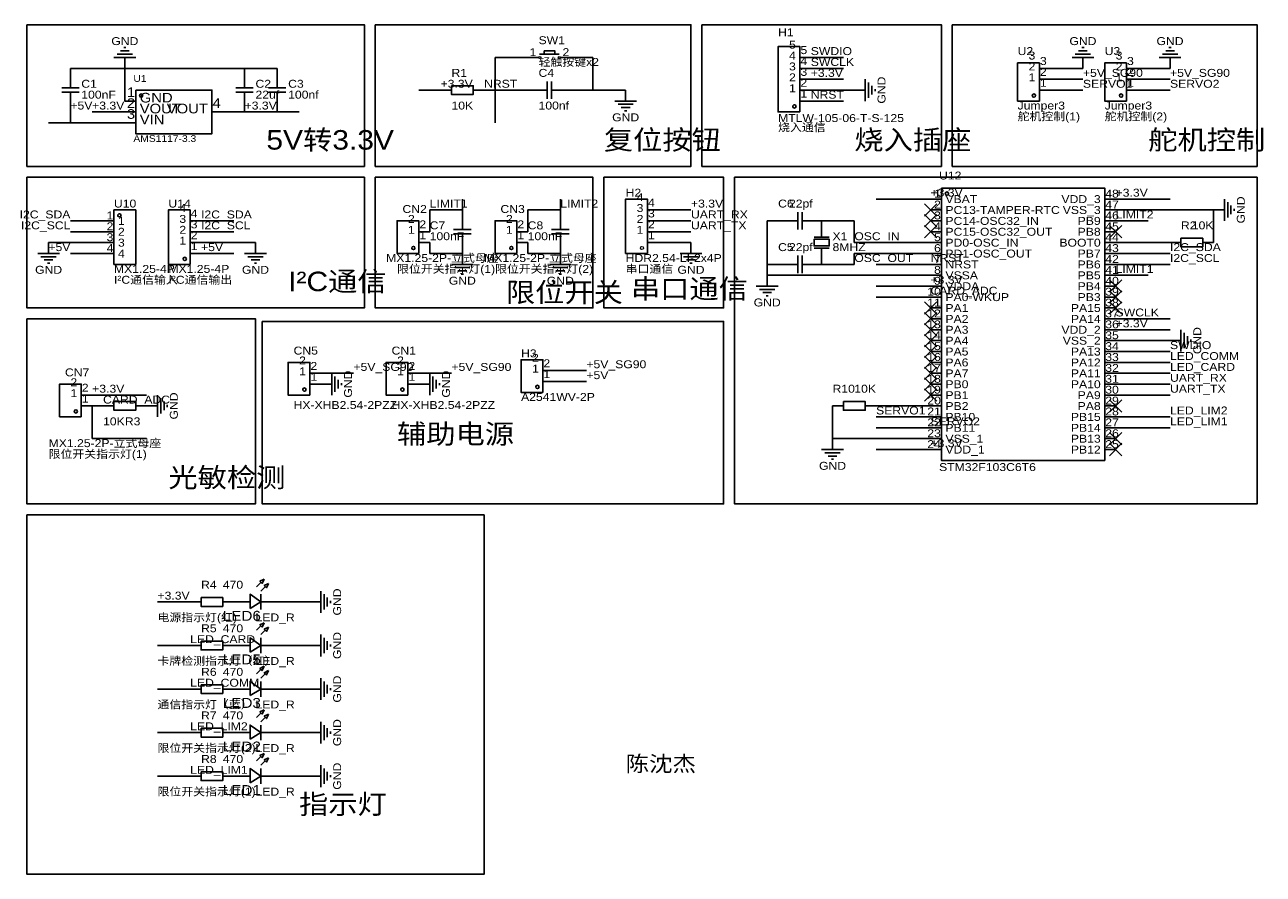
# Model space of a CAD drawing. Header units: millimetres. Extents: x 5 to 294, y 5 to 203.
import ezdxf
from ezdxf.enums import TextEntityAlignment as Align

# ---------------------------------------------------------------- set-up
doc = ezdxf.new("R2010")
doc.units = ezdxf.units.MM
doc.header["$MEASUREMENT"] = 0
doc.styles.get("Standard").update_dxf_attribs({"font": 'arial.ttf'})

msp = doc.modelspace()

# ---------------------------------------------------------------- linework, layer by layer
at = {"color": 1, "true_color": 0x000000}
for points in [[(5.08, 203.2), (5.08, 170.18), (83.82, 170.18), (83.82, 203.2)], [(86.36, 203.2), (86.36, 170.18), (160.02, 170.18), (160.02, 203.2)], [(162.56, 203.2), (162.56, 170.18), (218.44, 170.18), (218.44, 203.2)], [(220.98, 203.2), (220.98, 170.18), (292.1, 170.18), (292.1, 203.2)], [(5.08, 167.64), (5.08, 137.16), (83.82, 137.16), (83.82, 167.64)], [(86.36, 167.64), (86.36, 137.16), (137.16, 137.16), (137.16, 167.64)], [(139.7, 167.64), (139.7, 137.16), (167.64, 137.16), (167.64, 167.64)], [(170.18, 167.64), (170.18, 91.44), (292.1, 91.44), (292.1, 167.64)], [(5.08, 134.62), (5.08, 91.44), (58.42, 91.44), (58.42, 134.62)], [(60, 134), (60, 91.44), (167.64, 91.44), (167.64, 134)], [(5.08, 88.9), (5.08, 5.08), (111.76, 5.08), (111.76, 88.9)]]:
    msp.add_lwpolyline(points, close=True, dxfattribs=at)
at = {"color": 1, "true_color": 0xa00000}
for points in [[(28.96, 197.1), (26.92, 197.1)], [(28.19, 197.87), (27.69, 197.87)], [(252.48, 197.1), (250.44, 197.1)], [(251.71, 197.87), (251.21, 197.87)], [(272.8, 197.1), (270.76, 197.1)], [(272.03, 197.87), (271.53, 197.87)], [(30.48, 195.58), (25.4, 195.58)], [(29.72, 196.34), (26.16, 196.34)], [(124.71, 196.34), (129.29, 196.34)], [(254, 195.58), (248.92, 195.58)], [(253.24, 196.34), (249.68, 196.34)], [(274.32, 195.58), (269.24, 195.58)], [(273.56, 196.34), (270, 196.34)], [(13.21, 188.47), (17.27, 188.47)], [(15.24, 190.5), (15.24, 188.47)], [(53.85, 188.47), (57.91, 188.47)], [(55.88, 190.5), (55.88, 188.47)], [(61.47, 188.47), (65.53, 188.47)], [(63.5, 190.5), (63.5, 188.47)], [(124.46, 187.96), (126.49, 187.96)], [(126.49, 185.93), (126.49, 189.99)], [(127.51, 189.99), (127.51, 185.93)], [(127.51, 187.96), (129.54, 187.96)], [(200.66, 185.42), (200.66, 190.5)], [(201.42, 186.18), (201.42, 189.74)], [(202.18, 186.94), (202.18, 188.98)], [(202.95, 187.71), (202.95, 188.21)], [(17.27, 187.45), (13.21, 187.45)], [(15.24, 187.45), (15.24, 185.42)], [(57.91, 187.45), (53.85, 187.45)], [(55.88, 187.45), (55.88, 185.42)], [(65.53, 187.45), (61.47, 187.45)], [(63.5, 187.45), (63.5, 185.42)], [(142.24, 185.42), (147.32, 185.42)], [(143, 184.66), (146.56, 184.66)], [(143.76, 183.9), (145.8, 183.9)], [(144.53, 183.13), (145.03, 183.13)], [(284.48, 157.48), (284.48, 162.56)], [(184.91, 155.45), (184.91, 159.51)], [(185.93, 159.51), (185.93, 155.45)], [(285.24, 158.24), (285.24, 161.8)], [(286, 159), (286, 161.04)], [(286.77, 159.77), (286.77, 160.27)], [(106.68, 157.48), (106.68, 155.45)], [(129.54, 157.48), (129.54, 155.45)], [(184.91, 157.48), (182.88, 157.48)], [(187.96, 157.48), (185.93, 157.48)], [(104.65, 155.45), (108.71, 155.45)], [(108.71, 154.43), (104.65, 154.43)], [(106.68, 154.43), (106.68, 152.4)], [(127.51, 155.45), (131.57, 155.45)], [(131.57, 154.43), (127.51, 154.43)], [(129.54, 154.43), (129.54, 152.4)], [(192.28, 153.67), (188.72, 153.67)], [(192.28, 151.64), (188.72, 151.64), (188.72, 153.16), (192.28, 153.16)], [(191.52, 153.67), (189.48, 153.67)], [(190.5, 154.94), (190.5, 153.92)], [(192.28, 153.16), (192.28, 151.64)], [(192.28, 151.13), (188.72, 151.13)], [(191.52, 151.13), (189.48, 151.13)], [(190.5, 149.86), (190.5, 150.88)], [(12.7, 149.86), (7.62, 149.86)], [(11.94, 149.1), (8.38, 149.1)], [(11.18, 148.34), (9.14, 148.34)], [(10.41, 147.57), (9.91, 147.57)], [(55.88, 149.86), (60.96, 149.86)], [(56.64, 149.1), (60.2, 149.1)], [(57.4, 148.34), (59.44, 148.34)], [(58.17, 147.57), (58.67, 147.57)], [(157.48, 149.86), (162.56, 149.86)], [(158.24, 149.1), (161.8, 149.1)], [(159, 148.34), (161.04, 148.34)], [(159.77, 147.57), (160.27, 147.57)], [(184.91, 145.29), (184.91, 149.35)], [(185.93, 149.35), (185.93, 145.29)], [(104.14, 147.32), (109.22, 147.32)], [(104.9, 146.56), (108.46, 146.56)], [(105.66, 145.8), (107.7, 145.8)], [(106.43, 145.03), (106.93, 145.03)], [(127, 147.32), (132.08, 147.32)], [(127.76, 146.56), (131.32, 146.56)], [(128.52, 145.8), (130.56, 145.8)], [(129.29, 145.03), (129.79, 145.03)], [(184.91, 147.32), (182.88, 147.32)], [(187.96, 147.32), (185.93, 147.32)], [(175.26, 142.24), (180.34, 142.24)], [(176.02, 141.48), (179.58, 141.48)], [(176.78, 140.72), (178.82, 140.72)], [(177.55, 139.95), (178.05, 139.95)], [(274.32, 127), (274.32, 132.08)], [(275.08, 127.76), (275.08, 131.32)], [(275.84, 128.52), (275.84, 130.56)], [(276.61, 129.29), (276.61, 129.79)], [(76.2, 116.84), (76.2, 121.92)], [(99.06, 116.84), (99.06, 121.92)], [(76.96, 117.6), (76.96, 121.16)], [(77.72, 118.36), (77.72, 120.4)], [(78.49, 119.13), (78.49, 119.63)], [(99.82, 117.6), (99.82, 121.16)], [(100.58, 118.36), (100.58, 120.4)], [(101.35, 119.13), (101.35, 119.63)], [(35.56, 111.76), (35.56, 116.84)], [(36.32, 112.52), (36.32, 116.08)], [(37.08, 113.28), (37.08, 115.32)], [(37.85, 114.05), (37.85, 114.55)], [(190.5, 104.14), (195.58, 104.14)], [(191.26, 103.38), (194.82, 103.38)], [(192.02, 102.62), (194.06, 102.62)], [(192.79, 101.85), (193.29, 101.85)], [(58.67, 72.14), (59.69, 73.15)], [(59.69, 71.12), (60.71, 72.14)], [(59.69, 66.8), (59.69, 70.36)], [(73.66, 66.04), (73.66, 71.12)], [(74.42, 66.8), (74.42, 70.36)], [(75.18, 67.56), (75.18, 69.6)], [(75.95, 68.33), (75.95, 68.83)], [(58.67, 61.98), (59.69, 62.99)], [(59.69, 60.96), (60.71, 61.98)], [(73.66, 55.88), (73.66, 60.96)], [(59.69, 56.64), (59.69, 60.2)], [(74.42, 56.64), (74.42, 60.2)], [(75.18, 57.4), (75.18, 59.44)], [(75.95, 58.17), (75.95, 58.67)], [(58.67, 51.82), (59.69, 52.83)], [(59.69, 50.8), (60.71, 51.82)], [(59.69, 46.48), (59.69, 50.04)], [(73.66, 45.72), (73.66, 50.8)], [(74.42, 46.48), (74.42, 50.04)], [(75.18, 47.24), (75.18, 49.28)], [(75.95, 48.01), (75.95, 48.51)], [(58.67, 41.66), (59.69, 42.67)], [(59.69, 40.64), (60.71, 41.66)], [(73.66, 35.56), (73.66, 40.64)], [(59.69, 36.32), (59.69, 39.88)], [(74.42, 36.32), (74.42, 39.88)], [(75.18, 37.08), (75.18, 39.12)], [(75.95, 37.85), (75.95, 38.35)], [(58.67, 31.5), (59.69, 32.51)], [(59.69, 30.48), (60.71, 31.5)], [(59.69, 26.16), (59.69, 29.72)], [(73.66, 25.4), (73.66, 30.48)], [(74.42, 26.16), (74.42, 29.72)], [(75.18, 26.92), (75.18, 28.96)], [(75.95, 27.69), (75.95, 28.19)]]:
    msp.add_lwpolyline(points, dxfattribs=at)
for points in [[(125.73, 197.1), (125.73, 196.34), (128.27, 196.34), (128.27, 197.1)], [(185.42, 182.88), (185.42, 198.12), (180.34, 198.12), (180.34, 182.88)], [(241.3, 185.42), (241.3, 194.31), (236.22, 194.31), (236.22, 185.42)], [(261.62, 185.42), (261.62, 194.31), (256.54, 194.31), (256.54, 185.42)], [(30.48, 187.96), (30.48, 177.8), (48.26, 177.8), (48.26, 187.96)], [(104.14, 188.98), (104.14, 186.94), (109.22, 186.94), (109.22, 188.98)], [(218.44, 165.1), (218.44, 101.6), (256.54, 101.6), (256.54, 165.1)], [(149.86, 149.86), (149.86, 162.56), (144.78, 162.56), (144.78, 149.86)], [(25.4, 160.02), (25.4, 147.32), (30.48, 147.32), (30.48, 160.02)], [(43.18, 147.32), (43.18, 160.02), (38.1, 160.02), (38.1, 147.32)], [(96.52, 149.86), (96.52, 157.48), (91.44, 157.48), (91.44, 149.86)], [(119.38, 149.86), (119.38, 157.48), (114.3, 157.48), (114.3, 149.86)], [(188.72, 153.16), (192.28, 153.16), (192.28, 151.64), (188.72, 151.64)], [(274.32, 153.42), (274.32, 151.38), (279.4, 151.38), (279.4, 153.42)], [(71.12, 116.84), (71.12, 124.46), (66.04, 124.46), (66.04, 116.84)], [(93.98, 116.84), (93.98, 124.46), (88.9, 124.46), (88.9, 116.84)], [(125.46, 117.46), (125.46, 125.08), (120.38, 125.08), (120.38, 117.46)], [(17.78, 111.76), (17.78, 119.38), (12.7, 119.38), (12.7, 111.76)], [(25.4, 115.32), (25.4, 113.28), (30.48, 113.28), (30.48, 115.32)], [(195.58, 115.32), (195.58, 113.28), (200.66, 113.28), (200.66, 115.32)], [(60.45, 73.91), (59.44, 73.41), (59.94, 72.9)], [(61.47, 72.9), (60.45, 72.39), (60.96, 71.88)], [(45.72, 69.6), (45.72, 67.56), (50.8, 67.56), (50.8, 69.6)], [(57.15, 67.06), (59.69, 68.58), (57.15, 70.36)], [(60.45, 63.75), (59.44, 63.25), (59.94, 62.74)], [(61.47, 62.74), (60.45, 62.23), (60.96, 61.72)], [(45.72, 59.44), (45.72, 57.4), (50.8, 57.4), (50.8, 59.44)], [(57.15, 56.9), (59.69, 58.42), (57.15, 60.2)], [(60.45, 53.59), (59.44, 53.09), (59.94, 52.58)], [(61.47, 52.58), (60.45, 52.07), (60.96, 51.56)], [(45.72, 49.28), (45.72, 47.24), (50.8, 47.24), (50.8, 49.28)], [(57.15, 46.74), (59.69, 48.26), (57.15, 50.04)], [(60.45, 43.43), (59.44, 42.93), (59.94, 42.42)], [(61.47, 42.42), (60.45, 41.91), (60.96, 41.4)], [(45.72, 39.12), (45.72, 37.08), (50.8, 37.08), (50.8, 39.12)], [(57.15, 36.58), (59.69, 38.1), (57.15, 39.88)], [(60.45, 33.27), (59.44, 32.77), (59.94, 32.26)], [(61.47, 32.26), (60.45, 31.75), (60.96, 31.24)], [(45.72, 28.96), (45.72, 26.92), (50.8, 26.92), (50.8, 28.96)], [(57.15, 26.42), (59.69, 27.94), (57.15, 29.72)]]:
    msp.add_lwpolyline(points, close=True, dxfattribs=at)
at = {"color": 1, "true_color": 0x880000}
for points in [[(27.94, 193.04), (27.94, 195.58)], [(121.92, 195.58), (124.46, 195.58)], [(132.08, 195.58), (129.54, 195.58)], [(187.96, 195.58), (185.42, 195.58)], [(251.46, 193.04), (251.46, 195.58)], [(271.78, 193.04), (271.78, 195.58)], [(15.24, 193.04), (15.24, 190.5)], [(55.88, 193.04), (55.88, 190.5)], [(63.5, 193.04), (63.5, 190.5)], [(187.96, 193.04), (185.42, 193.04)], [(243.84, 193.04), (241.3, 193.04)], [(264.16, 193.04), (261.62, 193.04)], [(101.6, 187.96), (104.14, 187.96)], [(111.76, 187.96), (109.22, 187.96)], [(121.92, 187.96), (124.46, 187.96)], [(132.08, 187.96), (129.54, 187.96)], [(144.78, 187.96), (144.78, 185.42)], [(187.96, 190.5), (185.42, 190.5)], [(187.96, 187.96), (185.42, 187.96)], [(198.12, 187.96), (200.66, 187.96)], [(243.84, 190.5), (241.3, 190.5)], [(243.84, 187.96), (241.3, 187.96)], [(264.16, 190.5), (261.62, 190.5)], [(264.16, 187.96), (261.62, 187.96)], [(15.24, 182.88), (15.24, 185.42)], [(27.94, 185.42), (30.48, 185.42)], [(55.88, 182.88), (55.88, 185.42)], [(63.5, 182.88), (63.5, 185.42)], [(187.96, 185.42), (185.42, 185.42)], [(27.94, 182.88), (30.48, 182.88)], [(50.8, 182.88), (48.26, 182.88)], [(27.94, 180.34), (30.48, 180.34)], [(215.9, 162.56), (218.44, 162.56)], [(259.08, 162.56), (256.54, 162.56)], [(106.68, 160.02), (106.68, 157.48)], [(129.54, 160.02), (129.54, 157.48)], [(152.4, 160.02), (149.86, 160.02)], [(215.9, 160.02), (218.44, 160.02)], [(259.08, 160.02), (256.54, 160.02)], [(281.94, 160.02), (284.48, 160.02)], [(22.86, 157.48), (25.4, 157.48)], [(45.72, 157.48), (43.18, 157.48)], [(152.4, 157.48), (149.86, 157.48)], [(180.34, 157.48), (182.88, 157.48)], [(190.5, 157.48), (187.96, 157.48)], [(190.5, 157.48), (190.5, 154.94)], [(215.9, 157.48), (218.44, 157.48)], [(259.08, 157.48), (256.54, 157.48)], [(22.86, 154.94), (25.4, 154.94)], [(45.72, 154.94), (43.18, 154.94)], [(99.06, 154.94), (96.52, 154.94)], [(121.92, 154.94), (119.38, 154.94)], [(152.4, 154.94), (149.86, 154.94)], [(215.9, 154.94), (218.44, 154.94)], [(259.08, 154.94), (256.54, 154.94)], [(10.16, 152.4), (10.16, 149.86)], [(22.86, 152.4), (25.4, 152.4)], [(45.72, 152.4), (43.18, 152.4)], [(58.42, 152.4), (58.42, 149.86)], [(99.06, 152.4), (96.52, 152.4)], [(106.68, 149.86), (106.68, 152.4)], [(121.92, 152.4), (119.38, 152.4)], [(129.54, 149.86), (129.54, 152.4)], [(152.4, 152.4), (149.86, 152.4)], [(160.02, 152.4), (160.02, 149.86)], [(215.9, 152.4), (218.44, 152.4)], [(259.08, 152.4), (256.54, 152.4)], [(271.78, 152.4), (274.32, 152.4)], [(281.94, 152.4), (279.4, 152.4)], [(22.86, 149.86), (25.4, 149.86)], [(45.72, 149.86), (43.18, 149.86)], [(106.68, 149.86), (106.68, 147.32)], [(129.54, 149.86), (129.54, 147.32)], [(190.5, 147.32), (190.5, 149.86)], [(215.9, 149.86), (218.44, 149.86)], [(259.08, 149.86), (256.54, 149.86)], [(177.8, 144.78), (177.8, 142.24)], [(180.34, 147.32), (182.88, 147.32)], [(190.5, 147.32), (187.96, 147.32)], [(215.9, 147.32), (218.44, 147.32)], [(215.9, 144.78), (218.44, 144.78)], [(259.08, 147.32), (256.54, 147.32)], [(259.08, 144.78), (256.54, 144.78)], [(215.9, 142.24), (218.44, 142.24)], [(259.08, 142.24), (256.54, 142.24)], [(215.9, 139.7), (218.44, 139.7)], [(259.08, 139.7), (256.54, 139.7)], [(215.9, 137.16), (218.44, 137.16)], [(259.08, 137.16), (256.54, 137.16)], [(215.9, 134.62), (218.44, 134.62)], [(259.08, 134.62), (256.54, 134.62)], [(215.9, 132.08), (218.44, 132.08)], [(259.08, 132.08), (256.54, 132.08)], [(215.9, 129.54), (218.44, 129.54)], [(259.08, 129.54), (256.54, 129.54)], [(271.78, 129.54), (274.32, 129.54)], [(215.9, 127), (218.44, 127)], [(215.9, 124.46), (218.44, 124.46)], [(259.08, 127), (256.54, 127)], [(259.08, 124.46), (256.54, 124.46)], [(73.66, 121.92), (71.12, 121.92)], [(96.52, 121.92), (93.98, 121.92)], [(128, 122.54), (125.46, 122.54)], [(215.9, 121.92), (218.44, 121.92)], [(259.08, 121.92), (256.54, 121.92)], [(73.66, 119.38), (71.12, 119.38)], [(73.66, 119.38), (76.2, 119.38)], [(96.52, 119.38), (93.98, 119.38)], [(96.52, 119.38), (99.06, 119.38)], [(128, 120), (125.46, 120)], [(215.9, 119.38), (218.44, 119.38)], [(259.08, 119.38), (256.54, 119.38)], [(20.32, 116.84), (17.78, 116.84)], [(215.9, 116.84), (218.44, 116.84)], [(259.08, 116.84), (256.54, 116.84)], [(20.32, 114.3), (17.78, 114.3)], [(22.86, 114.3), (25.4, 114.3)], [(33.02, 114.3), (30.48, 114.3)], [(33.02, 114.3), (35.56, 114.3)], [(193.04, 114.3), (195.58, 114.3)], [(203.2, 114.3), (200.66, 114.3)], [(215.9, 114.3), (218.44, 114.3)], [(259.08, 114.3), (256.54, 114.3)], [(215.9, 111.76), (218.44, 111.76)], [(259.08, 111.76), (256.54, 111.76)], [(215.9, 109.22), (218.44, 109.22)], [(259.08, 109.22), (256.54, 109.22)], [(193.04, 106.68), (193.04, 104.14)], [(215.9, 106.68), (218.44, 106.68)], [(215.9, 104.14), (218.44, 104.14)], [(259.08, 106.68), (256.54, 106.68)], [(259.08, 104.14), (256.54, 104.14)], [(43.18, 68.58), (45.72, 68.58)], [(53.34, 68.58), (50.8, 68.58)], [(53.34, 68.58), (57.15, 68.58)], [(63.5, 68.58), (59.69, 68.58)], [(71.12, 68.58), (73.66, 68.58)], [(43.18, 58.42), (45.72, 58.42)], [(53.34, 58.42), (50.8, 58.42)], [(53.34, 58.42), (57.15, 58.42)], [(63.5, 58.42), (59.69, 58.42)], [(71.12, 58.42), (73.66, 58.42)], [(43.18, 48.26), (45.72, 48.26)], [(53.34, 48.26), (50.8, 48.26)], [(53.34, 48.26), (57.15, 48.26)], [(63.5, 48.26), (59.69, 48.26)], [(71.12, 48.26), (73.66, 48.26)], [(43.18, 38.1), (45.72, 38.1)], [(53.34, 38.1), (50.8, 38.1)], [(53.34, 38.1), (57.15, 38.1)], [(63.5, 38.1), (59.69, 38.1)], [(71.12, 38.1), (73.66, 38.1)], [(43.18, 27.94), (45.72, 27.94)], [(53.34, 27.94), (50.8, 27.94)], [(53.34, 27.94), (57.15, 27.94)], [(63.5, 27.94), (59.69, 27.94)], [(71.12, 27.94), (73.66, 27.94)]]:
    msp.add_lwpolyline(points, dxfattribs=at)
at = {"color": 1, "true_color": 0x008800}
for points in [[(114.3, 187.96), (114.3, 195.58)], [(114.3, 195.58), (121.92, 195.58)], [(137.16, 195.58), (132.08, 195.58)], [(137.16, 187.96), (137.16, 195.58)], [(187.96, 195.58), (195.58, 195.58)], [(15.24, 193.04), (27.94, 193.04)], [(27.94, 193.04), (27.94, 185.42)], [(27.94, 193.04), (55.88, 193.04)], [(55.88, 193.04), (63.5, 193.04)], [(187.96, 193.04), (195.58, 193.04)], [(251.46, 193.04), (243.84, 193.04)], [(271.78, 193.04), (264.16, 193.04)], [(101.6, 187.96), (96.52, 187.96)], [(111.76, 187.96), (114.3, 187.96)], [(121.92, 187.96), (114.3, 187.96)], [(114.3, 180.34), (114.3, 187.96)], [(132.08, 187.96), (137.16, 187.96)], [(137.16, 187.96), (144.78, 187.96)], [(187.96, 190.5), (195.58, 190.5)], [(187.96, 187.96), (198.12, 187.96)], [(251.46, 190.5), (243.84, 190.5)], [(251.46, 187.96), (243.84, 187.96)], [(271.78, 190.5), (264.16, 190.5)], [(271.78, 187.96), (264.16, 187.96)], [(187.96, 185.42), (195.58, 185.42)], [(15.24, 182.88), (15.24, 180.34)], [(20.32, 182.88), (27.94, 182.88)], [(55.88, 182.88), (50.8, 182.88)], [(63.5, 182.88), (55.88, 182.88)], [(63.5, 182.88), (68.58, 182.88)], [(15.24, 180.34), (10.16, 180.34)], [(15.24, 180.34), (27.94, 180.34)], [(106.68, 162.56), (106.68, 160.02)], [(129.54, 162.56), (129.54, 160.02)], [(215.9, 162.56), (203.2, 162.56)], [(259.08, 162.56), (271.78, 162.56)], [(99.06, 160.02), (106.68, 160.02)], [(99.06, 154.94), (99.06, 160.02)], [(129.54, 160.02), (121.92, 160.02)], [(121.92, 160.02), (121.92, 154.94)], [(160.02, 160.02), (152.4, 160.02)], [(281.94, 160.02), (259.08, 160.02)], [(281.94, 160.02), (281.94, 152.4)], [(15.24, 157.48), (22.86, 157.48)], [(45.72, 157.48), (53.34, 157.48)], [(160.02, 157.48), (152.4, 157.48)], [(177.8, 147.32), (177.8, 157.48)], [(180.34, 157.48), (177.8, 157.48)], [(198.12, 157.48), (190.5, 157.48)], [(198.12, 152.4), (198.12, 157.48)], [(259.08, 157.48), (266.7, 157.48)], [(15.24, 154.94), (22.86, 154.94)], [(45.72, 154.94), (53.34, 154.94)], [(160.02, 154.94), (152.4, 154.94)], [(10.16, 152.4), (22.86, 152.4)], [(45.72, 152.4), (58.42, 152.4)], [(99.06, 149.86), (99.06, 152.4)], [(121.92, 149.86), (121.92, 152.4)], [(160.02, 152.4), (152.4, 152.4)], [(198.12, 152.4), (215.9, 152.4)], [(271.78, 152.4), (259.08, 152.4)], [(15.24, 149.86), (22.86, 149.86)], [(45.72, 149.86), (53.34, 149.86)], [(106.68, 149.86), (99.06, 149.86)], [(121.92, 149.86), (129.54, 149.86)], [(198.12, 147.32), (198.12, 149.86)], [(215.9, 149.86), (198.12, 149.86)], [(271.78, 149.86), (259.08, 149.86)], [(177.8, 147.32), (177.8, 144.78)], [(177.8, 147.32), (180.34, 147.32)], [(177.8, 144.78), (215.9, 144.78)], [(190.5, 147.32), (198.12, 147.32)], [(215.9, 147.32), (203.2, 147.32)], [(271.78, 147.32), (259.08, 147.32)], [(259.08, 144.78), (266.7, 144.78)], [(215.9, 142.24), (203.2, 142.24)], [(215.9, 139.7), (203.2, 139.7)], [(259.08, 134.62), (271.78, 134.62)], [(259.08, 132.08), (271.78, 132.08)], [(271.78, 129.54), (259.08, 129.54)], [(271.78, 127), (259.08, 127)], [(271.78, 124.46), (259.08, 124.46)], [(81.28, 121.92), (73.66, 121.92)], [(104.14, 121.92), (96.52, 121.92)], [(135.62, 122.54), (128, 122.54)], [(271.78, 121.92), (259.08, 121.92)], [(135.62, 120), (128, 120)], [(271.78, 119.38), (259.08, 119.38)], [(20.32, 116.84), (33.02, 116.84)], [(271.78, 116.84), (259.08, 116.84)], [(22.86, 114.3), (20.32, 114.3)], [(20.32, 106.68), (20.32, 114.3)], [(193.04, 106.68), (193.04, 114.3)], [(215.9, 114.3), (203.2, 114.3)], [(203.2, 111.76), (215.9, 111.76)], [(271.78, 111.76), (259.08, 111.76)], [(215.9, 109.22), (203.2, 109.22)], [(271.78, 109.22), (259.08, 109.22)], [(33.02, 106.68), (20.32, 106.68)], [(193.04, 106.68), (215.9, 106.68)], [(215.9, 104.14), (203.2, 104.14)], [(35.56, 68.58), (43.18, 68.58)], [(71.12, 68.58), (63.5, 68.58)], [(43.18, 58.42), (35.56, 58.42)], [(71.12, 58.42), (63.5, 58.42)], [(43.18, 48.26), (35.56, 48.26)], [(71.12, 48.26), (63.5, 48.26)], [(43.18, 38.1), (35.56, 38.1)], [(71.12, 38.1), (63.5, 38.1)], [(43.18, 27.94), (35.56, 27.94)], [(71.12, 27.94), (63.5, 27.94)]]:
    msp.add_lwpolyline(points, dxfattribs=at)
at = {"color": 1, "true_color": 0x33cc33}
for points in [[(217.34, 161.46), (214.46, 158.58)], [(214.46, 161.46), (217.34, 158.58)], [(217.34, 158.92), (214.46, 156.04)], [(214.46, 158.92), (217.34, 156.04)], [(217.34, 156.38), (214.46, 153.5)], [(214.46, 156.38), (217.34, 153.5)], [(260.52, 156.38), (257.64, 153.5)], [(257.64, 156.38), (260.52, 153.5)], [(260.52, 143.68), (257.64, 140.8)], [(257.64, 143.68), (260.52, 140.8)], [(260.52, 141.14), (257.64, 138.26)], [(257.64, 141.14), (260.52, 138.26)], [(217.34, 138.6), (214.46, 135.72)], [(214.46, 138.6), (217.34, 135.72)], [(217.34, 136.06), (214.46, 133.18)], [(214.46, 136.06), (217.34, 133.18)], [(260.52, 138.6), (257.64, 135.72)], [(257.64, 138.6), (260.52, 135.72)], [(217.34, 133.52), (214.46, 130.64)], [(214.46, 133.52), (217.34, 130.64)], [(217.34, 130.98), (214.46, 128.1)], [(214.46, 130.98), (217.34, 128.1)], [(217.34, 128.44), (214.46, 125.56)], [(214.46, 128.44), (217.34, 125.56)], [(217.34, 125.9), (214.46, 123.02)], [(214.46, 125.9), (217.34, 123.02)], [(217.34, 123.36), (214.46, 120.48)], [(214.46, 123.36), (217.34, 120.48)], [(217.34, 120.82), (214.46, 117.94)], [(214.46, 120.82), (217.34, 117.94)], [(217.34, 118.28), (214.46, 115.4)], [(214.46, 118.28), (217.34, 115.4)], [(260.52, 115.74), (257.64, 112.86)], [(257.64, 115.74), (260.52, 112.86)], [(260.52, 108.12), (257.64, 105.24)], [(257.64, 108.12), (260.52, 105.24)], [(260.52, 105.58), (257.64, 102.7)], [(257.64, 105.58), (260.52, 102.7)]]:
    msp.add_lwpolyline(points, dxfattribs=at)
at = {"color": 1, "lineweight": 0, "true_color": 0xa00000}
for centre, radius in [((124.71, 195.58), 0.254), ((129.29, 195.58), 0.254), ((148.59, 151.13), 0.381)]:
    msp.add_circle(centre, radius, dxfattribs=at)
at = {"true_color": 0xa00000}
for centre in [(31.75, 186.69), (240.03, 186.69), (260.35, 186.69), (184.15, 184.15), (219.71, 163.83), (26.67, 158.75), (95.25, 151.13), (118.11, 151.13), (41.91, 148.59), (69.85, 118.11), (92.71, 118.11), (124.19, 118.73), (16.51, 113.03)]:
    msp.add_ellipse(centre, major_axis=(0.381, 0), ratio=1, dxfattribs=at)

# ---------------------------------------------------------------- texts
at = {"color": 1, "true_color": 0x000080, "width": 1.1}
for s, height, p in [('H1', 1.849, (180.34, 199.96)), ('SW1', 1.849, (124.46, 198.12)), ('U2', 1.849, (236.22, 195.58)), ('U3', 1.849, (256.54, 195.58)), ('轻触按键x2', 1.849, (124.46, 193.04)), ('U1', 1.56, (29.94, 189.42)), ('R1', 1.849, (104.14, 190.5)), ('C4', 1.849, (124.46, 190.5)), ('C1', 1.849, (17.78, 187.96)), ('100nF', 1.849, (17.78, 185.42)), ('22uf', 1.849, (58.42, 185.42)), ('C2', 1.849, (58.42, 187.96)), ('C3', 1.849, (66.04, 187.96)), ('100nf', 1.849, (66.04, 185.42)), ('10K', 1.849, (104.14, 182.88)), ('100nf', 1.849, (124.46, 182.88)), ('Jumper3', 1.849, (236.22, 182.88)), ('Jumper3', 1.849, (256.54, 182.88)), ('MTLW-105-06-T-S-125', 1.8491, (180.34, 179.96)), ('AMS1117-3.3', 1.5602, (29.94, 175.42)), ('U12', 1.849, (217.9, 166.56)), ('H2', 1.849, (144.78, 162.56)), ('U10', 1.849, (25.4, 160.02)), ('U14', 1.849, (38.1, 160.02)), ('C6', 1.849, (180.34, 160.02)), ('22pf', 1.849, (182.88, 160.02)), ('CN2', 1.849, (92.71, 158.75)), ('CN3', 1.849, (115.57, 158.75)), ('C7', 1.849, (99.06, 154.94)), ('C8', 1.849, (121.92, 154.94)), ('R2', 1.849, (274.32, 154.94)), ('10K', 1.849, (276.86, 154.94)), ('100nF', 1.849, (99.06, 152.4)), ('100nF', 1.849, (121.92, 152.4)), ('X1', 1.849, (193.04, 152.4)), ('C5', 1.849, (180.34, 149.86)), ('22pf', 1.849, (182.88, 149.86)), ('8MHZ', 1.849, (193.04, 149.86)), ('MX1.25-2P-立式母座', 1.8491, (88.9, 147.32)), ('MX1.25-2P-立式母座', 1.8491, (111.76, 147.32)), ('HDR2.54-LI-2x4P', 1.8491, (144.78, 147.32)), ('MX1.25-4P', 1.849, (25.4, 144.78)), ('MX1.25-4P', 1.849, (38.1, 144.78)), ('CN5', 1.849, (67.31, 125.73)), ('CN1', 1.849, (90.17, 125.73)), ('H3', 1.849, (120.38, 125.08)), ('CN7', 1.849, (13.97, 120.65)), ('R10', 1.849, (193.04, 116.84)), ('10K', 1.849, (198.12, 116.84)), ('A2541WV-2P', 1.849, (120.38, 114.92)), ('HX-XHB2.54-2PZZ', 1.8491, (67.31, 113.03)), ('HX-XHB2.54-2PZZ', 1.8491, (90.17, 113.03)), ('10K', 1.849, (22.86, 109.22)), ('R3', 1.849, (27.94, 109.22)), ('MX1.25-2P-立式母座', 1.8491, (10.16, 104.14)), ('STM32F103C6T6', 1.8491, (217.9, 98.56)), ('R4', 1.849, (45.72, 71.12)), ('470', 1.849, (50.8, 71.12)), ('LED6', 2.311, (50.8, 63.5)), ('LED_R', 1.849, (58.42, 63.5)), ('R5', 1.849, (45.72, 60.96)), ('470', 1.849, (50.8, 60.96)), ('LED5', 2.311, (50.8, 53.34)), ('LED_R', 1.849, (58.42, 53.34)), ('R6', 1.849, (45.72, 50.8)), ('470', 1.849, (50.8, 50.8)), ('LED3', 2.311, (50.8, 43.18)), ('LED_R', 1.849, (58.42, 43.18)), ('R7', 1.849, (45.72, 40.64)), ('470', 1.849, (50.8, 40.64)), ('LED2', 2.311, (50.8, 33.02)), ('LED_R', 1.849, (58.42, 33.02)), ('R8', 1.849, (45.72, 30.48)), ('470', 1.849, (50.8, 30.48)), ('LED1', 2.311, (50.8, 22.86)), ('LED_R', 1.849, (58.42, 22.86))]:
    msp.add_text(s, height=height, dxfattribs=at).set_placement(p, align=Align.BOTTOM_LEFT)
for p in [(27.94, 199.39), (27.94, 199.39), (251.46, 199.39), (251.46, 199.39), (271.78, 199.39), (271.78, 199.39), (144.78, 181.61), (144.78, 181.61), (10.16, 146.05), (10.16, 146.05), (58.42, 146.05), (58.42, 146.05), (106.68, 143.51), (106.68, 143.51), (129.54, 143.51), (129.54, 143.51), (160.02, 146.05), (160.02, 146.05), (177.8, 138.43), (177.8, 138.43), (193.04, 100.33), (193.04, 100.33)]:
    msp.add_text('GND', height=1.849, dxfattribs=at).set_placement(p, align=Align.MIDDLE_CENTER)
at = {"color": 1, "true_color": 0x000000, "width": 1.1}
for s, height, p in [('5', 1.85, (184.48, 197.08)), ('1', 1.85, (123.95, 195.33)), ('4', 1.85, (184.48, 194.54)), ('3', 1.85, (240.36, 194.54)), ('3', 1.85, (260.68, 194.54)), ('3', 1.85, (184.48, 192)), ('2', 1.85, (240.36, 192)), ('2', 1.85, (260.68, 192)), ('2', 1.85, (184.48, 189.46)), ('1', 1.85, (240.36, 189.46)), ('1', 1.85, (260.68, 189.46)), ('1', 2.25, (30.35, 185.67)), ('1', 1.85, (184.48, 186.92)), ('2', 2.25, (30.35, 183.13)), ('3', 2.25, (30.35, 180.59)), ('VOUT', 2.247, (47.32, 181.86)), ('1', 1.85, (218.31, 162.33)), ('4', 1.85, (148.92, 161.52)), ('2', 1.85, (218.31, 159.79)), ('VDD_3', 1.849, (255.6, 161.06)), ('1', 1.85, (25.27, 157.25)), ('4', 1.85, (42.24, 158.98)), ('3', 1.85, (148.92, 158.98)), ('3', 1.85, (218.31, 157.25)), ('VSS_3', 1.849, (255.6, 158.52)), ('2', 1.85, (25.27, 154.71)), ('3', 1.85, (42.24, 156.44)), ('2', 1.85, (42.24, 153.9)), ('2', 1.85, (95.58, 156.44)), ('1', 1.85, (95.58, 153.9)), ('2', 1.85, (118.44, 156.44)), ('1', 1.85, (118.44, 153.9)), ('2', 1.85, (148.92, 156.44)), ('1', 1.85, (148.92, 153.9)), ('4', 1.85, (218.31, 154.71)), ('PB9', 1.849, (255.6, 155.98)), ('3', 1.85, (25.27, 152.17)), ('1', 1.85, (42.24, 151.36)), ('5', 1.85, (218.31, 152.17)), ('BOOT0', 1.849, (255.6, 150.9)), ('PB8', 1.849, (255.6, 153.44)), ('4', 1.85, (25.27, 149.63)), ('6', 1.85, (218.31, 149.63)), ('PB7', 1.849, (255.6, 148.36)), ('7', 1.85, (218.31, 147.09)), ('PB6', 1.849, (255.6, 145.82)), ('8', 1.85, (218.31, 144.55)), ('9', 1.85, (218.31, 142.01)), ('PB5', 1.849, (255.6, 143.28)), ('10', 1.849, (218.31, 139.47)), ('PB4', 1.849, (255.6, 140.74)), ('11', 1.849, (218.31, 136.93)), ('PB3', 1.849, (255.6, 138.2)), ('12', 1.849, (218.31, 134.39)), ('PA15', 1.849, (255.6, 135.66)), ('13', 1.849, (218.31, 131.85)), ('VDD_2', 1.849, (255.6, 130.58)), ('PA14', 1.849, (255.6, 133.12)), ('14', 1.849, (218.31, 129.31)), ('VSS_2', 1.849, (255.6, 128.04)), ('15', 1.849, (218.31, 126.77)), ('PA13', 1.849, (255.6, 125.5)), ('2', 1.85, (70.18, 123.42)), ('2', 1.85, (93.04, 123.42)), ('2', 1.85, (124.52, 124.04)), ('16', 1.849, (218.31, 124.23)), ('PA12', 1.849, (255.6, 122.96)), ('1', 1.85, (70.18, 120.88)), ('1', 1.85, (93.04, 120.88)), ('1', 1.85, (124.52, 121.5)), ('17', 1.849, (218.31, 121.69)), ('18', 1.849, (218.31, 119.15)), ('PA11', 1.849, (255.6, 120.42)), ('2', 1.85, (16.84, 118.34)), ('19', 1.849, (218.31, 116.61)), ('PA10', 1.849, (255.6, 117.88)), ('1', 1.85, (16.84, 115.8)), ('20', 1.849, (218.31, 114.07)), ('PA9', 1.849, (255.6, 115.34)), ('21', 1.849, (218.31, 111.53)), ('PB15', 1.849, (255.6, 110.26)), ('PA8', 1.849, (255.6, 112.8)), ('22', 1.849, (218.31, 108.99)), ('PB14', 1.849, (255.6, 107.72)), ('23', 1.849, (218.31, 106.45)), ('PB13', 1.849, (255.6, 105.18)), ('24', 1.849, (218.31, 103.91)), ('PB12', 1.849, (255.6, 102.64))]:
    msp.add_text(s, height=height, dxfattribs=at).set_placement(p, align=Align.BOTTOM_RIGHT)
for s, height, p in [('2', 1.85, (130.05, 195.33)), ('5', 1.85, (185.55, 195.81)), ('4', 1.85, (185.55, 193.27)), ('3', 1.85, (241.43, 193.27)), ('3', 1.85, (261.75, 193.27)), ('3', 1.85, (185.55, 190.73)), ('2', 1.85, (241.43, 190.73)), ('2', 1.85, (261.75, 190.73)), ('2', 1.85, (185.55, 188.19)), ('1', 1.85, (185.55, 185.65)), ('1', 1.85, (241.43, 188.19)), ('1', 1.85, (261.75, 188.19)), ('GND', 2.247, (31.42, 184.4)), ('4', 2.25, (48.39, 183.13)), ('VOUT', 2.247, (31.42, 181.86)), ('VIN', 2.247, (31.42, 179.32)), ('舵机控制(1)', 1.849, (236.22, 180.34)), ('舵机控制(2)', 1.849, (256.54, 180.34)), ('5V转3.3V', 4.55, (60.96, 172.72)), ('复位按钮', 4.55, (139.7, 172.72)), ('烧入通信', 1.849, (180.34, 177.8)), ('烧入插座', 4.55, (198.12, 172.72)), ('舵机控制', 4.55, (266.7, 172.72)), ('48', 1.849, (256.67, 162.33)), ('4', 1.85, (149.99, 160.25)), ('VBAT', 1.849, (219.38, 161.06)), ('47', 1.849, (256.67, 159.79)), ('4', 1.85, (43.31, 157.71)), ('3', 1.85, (149.99, 157.71)), ('PC13-TAMPER-RTC', 1.8491, (219.38, 158.52)), ('46', 1.849, (256.67, 157.25)), ('1', 1.85, (26.34, 155.98)), ('3', 1.85, (43.31, 155.17)), ('2', 1.85, (96.65, 155.17)), ('2', 1.85, (119.51, 155.17)), ('2', 1.85, (149.99, 155.17)), ('PC14-OSC32_IN', 1.8491, (219.38, 155.98)), ('45', 1.849, (256.67, 154.71)), ('3', 1.85, (26.34, 150.9)), ('2', 1.85, (26.34, 153.44)), ('2', 1.85, (43.31, 152.63)), ('1', 1.85, (96.65, 152.63)), ('1', 1.85, (119.51, 152.63)), ('1', 1.85, (149.99, 152.63)), ('PC15-OSC32_OUT', 1.8491, (219.38, 153.44)), ('PD0-OSC_IN', 1.849, (219.38, 150.9)), ('44', 1.849, (256.67, 152.17)), ('4', 1.85, (26.34, 148.36)), ('1', 1.85, (43.31, 150.09)), ('PD1-OSC_OUT', 1.8491, (219.38, 148.36)), ('43', 1.849, (256.67, 149.63)), ('限位开关指示灯(1)', 1.849, (91.44, 144.78)), ('限位开关指示灯(2)', 1.849, (114.3, 144.78)), ('串口通信', 1.849, (144.78, 144.78)), ('NRST', 1.849, (219.38, 145.82)), ('42', 1.849, (256.67, 147.09)), ('I²C通信输入', 1.849, (25.4, 142.24)), ('I²C通信输出', 1.849, (38.1, 142.24)), ('I²C通信', 4.55, (66.04, 139.7)), ('串口通信', 4.55, (146, 138)), ('VSSA', 1.849, (219.38, 143.28)), ('41', 1.849, (256.67, 144.55)), ('40', 1.849, (256.67, 142.01)), ('限位开关', 4.55, (116.84, 137.16)), ('VDDA', 1.849, (219.38, 140.74)), ('39', 1.849, (256.67, 139.47)), ('PA0-WKUP', 1.849, (219.38, 138.2)), ('38', 1.849, (256.67, 136.93)), ('PA1', 1.849, (219.38, 135.66)), ('37', 1.849, (256.67, 134.39)), ('PA2', 1.849, (219.38, 133.12)), ('PA3', 1.849, (219.38, 130.58)), ('36', 1.849, (256.67, 131.85)), ('PA4', 1.849, (219.38, 128.04)), ('35', 1.849, (256.67, 129.31)), ('PA5', 1.849, (219.38, 125.5)), ('34', 1.849, (256.67, 126.77)), ('2', 1.85, (71.25, 122.15)), ('2', 1.85, (94.11, 122.15)), ('2', 1.85, (125.59, 122.77)), ('PA6', 1.849, (219.38, 122.96)), ('33', 1.849, (256.67, 124.23)), ('1', 1.85, (71.25, 119.61)), ('1', 1.85, (94.11, 119.61)), ('1', 1.85, (125.59, 120.23)), ('PA7', 1.849, (219.38, 120.42)), ('32', 1.849, (256.67, 121.69)), ('31', 1.849, (256.67, 119.15)), ('2', 1.85, (17.91, 117.07)), ('PB0', 1.849, (219.38, 117.88)), ('30', 1.849, (256.67, 116.61)), ('1', 1.85, (17.91, 114.53)), ('PB1', 1.849, (219.38, 115.34)), ('29', 1.849, (256.67, 114.07)), ('PB2', 1.849, (219.38, 112.8)), ('PB10', 1.849, (219.38, 110.26)), ('28', 1.849, (256.67, 111.53)), ('辅助电源', 4.55, (91.44, 104.14)), ('PB11', 1.849, (219.38, 107.72)), ('27', 1.849, (256.67, 108.99)), ('VSS_1', 1.849, (219.38, 105.18)), ('26', 1.849, (256.67, 106.45)), ('限位开关指示灯(1)', 1.849, (10.16, 101.6)), ('VDD_1', 1.849, (219.38, 102.64)), ('25', 1.849, (256.67, 103.91)), ('光敏检测', 4.55, (38.1, 93.98)), ('电源指示灯(红)', 1.849, (35.56, 63.5)), ('卡牌检测指示灯（红）', 1.849, (35.56, 53.34)), ('通信指示灯（蓝）', 1.849, (35.56, 43.18)), ('限位开关指示灯(2)', 1.849, (35.56, 33.02)), ('陈沈杰', 3.64, (144.78, 27.94)), ('限位开关指示灯(1)', 1.849, (35.56, 22.86)), ('指示灯', 4.55, (68.58, 17.78))]:
    msp.add_text(s, height=height, dxfattribs=at).set_placement(p, align=Align.BOTTOM_LEFT)
at = {"color": 1, "true_color": 0x0000ff, "width": 1.1}
for s, p in [('SWDIO', (187.96, 195.58)), ('SWCLK', (187.96, 193.04)), ('+3.3V', (187.96, 190.5)), ('+5V_SG90', (251.46, 190.5)), ('+5V_SG90', (271.78, 190.5)), ('+3.3V', (101.6, 187.96)), ('NRST', (111.76, 187.96)), ('NRST', (187.96, 185.42)), ('SERVO1', (251.46, 187.96)), ('SERVO2', (271.78, 187.96)), ('+5V', (15.24, 182.88)), ('+3.3V', (20.32, 182.88)), ('+3.3V', (55.88, 182.88)), ('+3.3V', (215.9, 162.56)), ('+3.3V', (259.08, 162.56)), ('LIMIT1', (99.06, 160.02)), ('LIMIT2', (129.54, 160.02)), ('+3.3V', (160.02, 160.02)), ('I2C_SDA', (45.72, 157.48)), ('UART_RX', (160.02, 157.48)), ('LIMIT2', (259.08, 157.48)), ('I2C_SCL', (45.72, 154.94)), ('UART_TX', (160.02, 154.94)), ('OSC_IN', (198.12, 152.4)), ('+5V', (45.72, 149.86)), ('I2C_SDA', (271.78, 149.86)), ('OSC_OUT', (198.12, 147.32)), ('NRST', (215.9, 147.32)), ('I2C_SCL', (271.78, 147.32)), ('+3.3V', (215.9, 142.24)), ('LIMIT1', (259.08, 144.78)), ('CARD_ADC', (215.9, 139.7)), ('SWCLK', (259.08, 134.62)), ('+3.3V', (259.08, 132.08)), ('SWDIO', (271.78, 127)), ('+5V_SG90', (81.28, 121.92)), ('+5V_SG90', (104.14, 121.92)), ('+5V_SG90', (135.62, 122.54)), ('LED_COMM', (271.78, 124.46)), ('LED_CARD', (271.78, 121.92)), ('+5V', (135.62, 120)), ('UART_RX', (271.78, 119.38)), ('+3.3V', (20.32, 116.84)), ('UART_TX', (271.78, 116.84)), ('CARD_ADC', (22.86, 114.3)), ('SERVO1', (203.2, 111.76)), ('LED_LIM2', (271.78, 111.76)), ('SERVO2', (215.9, 109.22)), ('LED_LIM1', (271.78, 109.22)), ('+3.3V', (215.9, 104.14)), ('+3.3V', (35.56, 68.58)), ('LED_CARD', (43.18, 58.42)), ('LED_COMM', (43.18, 48.26)), ('LED_LIM2', (43.18, 38.1)), ('LED_LIM1', (43.18, 27.94))]:
    msp.add_text(s, height=1.849, dxfattribs=at).set_placement(p, align=Align.BOTTOM_LEFT)
at = {"color": 1, "true_color": 0x000080, "width": 1.1}
for p in [(204.47, 187.96), (204.47, 187.96), (288.29, 160.02), (288.29, 160.02), (278.13, 129.54), (278.13, 129.54), (80.01, 119.38), (80.01, 119.38), (102.87, 119.38), (102.87, 119.38), (39.37, 114.3), (39.37, 114.3), (77.47, 68.58), (77.47, 68.58), (77.47, 58.42), (77.47, 58.42), (77.47, 48.26), (77.47, 48.26), (77.47, 38.1), (77.47, 38.1), (77.47, 27.94), (77.47, 27.94)]:
    msp.add_text('GND', height=1.849, rotation=90, dxfattribs=at).set_placement(p, align=Align.MIDDLE_CENTER)
at = {"color": 1, "true_color": 0x0000ff, "width": 1.1}
for s, p in [('I2C_SDA', (15.24, 157.48)), ('I2C_SCL', (15.24, 154.94)), ('+5V', (15.24, 149.86))]:
    msp.add_text(s, height=1.849, dxfattribs=at).set_placement(p, align=Align.BOTTOM_RIGHT)

doc.saveas('drawing.dxf')
